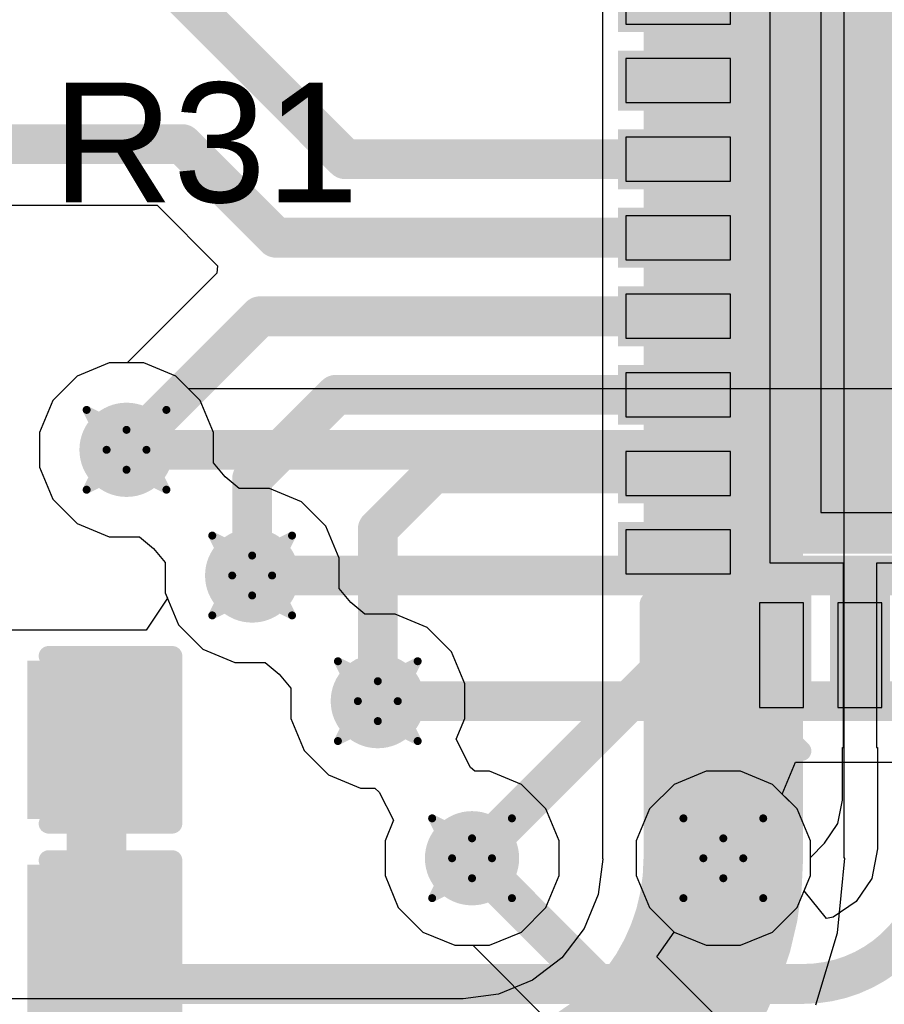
# Model space of a CAD drawing. Header units: inches. Extents: x -0.03 to 9.71, y 0 to 4.44.
# Tile 53 of 118: x 0.69 to 0.9, y 1.67 to 1.91. Entities that reach past the tile are written whole.
import ezdxf

# ---------------------------------------------------------------- set-up
doc = ezdxf.new("R2010")
doc.units = ezdxf.units.IN
doc.header["$MEASUREMENT"] = 0
for name, color, linetype in [('Bottom Layer', 5, 'Continuous'), ('Drill Drawing', 1, 'Continuous'), ('Layer 1', 16, 'Continuous'), ('Layer 2', 76, 'Continuous'), ('Top Layer', 1, 'Continuous'), ('Top Overlay', 2, 'Continuous'), ('Top Paste', 8, 'Continuous'), ('Top Solder', 216, 'Continuous'), ('Via Holes', 16, 'Continuous')]:
    doc.layers.add(name, color=color, linetype=linetype)
doc.styles.add('Arial', font='txt', dxfattribs={"height": 0.2})

# ---------------------------------------------------------------- blocks, each defined once
blk = doc.blocks.new('40_LFCSP_WQ__6_6__6')
at = {"layer": 'Top Layer'}
for points in [[(-0.08307, 0.12756), (-0.08307, 0.10138), (-0.09409, 0.10138), (-0.09409, 0.12756)], [(-0.06339, 0.12756), (-0.06339, 0.10138), (-0.07441, 0.10138), (-0.07441, 0.12756)], [(-0.0437, 0.12756), (-0.0437, 0.10138), (-0.05472, 0.10138), (-0.05472, 0.12756)], [(-0.02402, 0.12756), (-0.02402, 0.10138), (-0.03504, 0.10138), (-0.03504, 0.12756)], [(-0.00433, 0.12756), (-0.00433, 0.10138), (-0.01535, 0.10138), (-0.01535, 0.12756)], [(0.01535, 0.12756), (0.01535, 0.10138), (0.00433, 0.10138), (0.00433, 0.12756)], [(0.03504, 0.12756), (0.03504, 0.10138), (0.02402, 0.10138), (0.02402, 0.12756)], [(0.05472, 0.12756), (0.05472, 0.10138), (0.0437, 0.10138), (0.0437, 0.12756)], [(-0.10138, 0.09409), (-0.10138, 0.08307), (-0.12756, 0.08307), (-0.12756, 0.09409)], [(0.08701, 0.08701), (0.08701, -0.08701), (-0.08701, -0.08701), (-0.08701, 0.08701)], [(-0.10138, 0.07441), (-0.10138, 0.06339), (-0.12756, 0.06339), (-0.12756, 0.07441)]]:
    blk.add_hatch(color=1, dxfattribs=at).paths.add_polyline_path(points)
at = {"layer": 'Top Solder'}
for points in [[(-0.08107, 0.12956), (-0.08107, 0.09938), (-0.09609, 0.09938), (-0.09609, 0.12956)], [(-0.06139, 0.12956), (-0.06139, 0.09938), (-0.07641, 0.09938), (-0.07641, 0.12956)], [(-0.0417, 0.12956), (-0.0417, 0.09938), (-0.05672, 0.09938), (-0.05672, 0.12956)], [(-0.02202, 0.12956), (-0.02202, 0.09938), (-0.03704, 0.09938), (-0.03704, 0.12956)], [(-0.00233, 0.12956), (-0.00233, 0.09938), (-0.01735, 0.09938), (-0.01735, 0.12956)], [(0.01735, 0.12956), (0.01735, 0.09938), (0.00233, 0.09938), (0.00233, 0.12956)], [(0.03704, 0.12956), (0.03704, 0.09938), (0.02202, 0.09938), (0.02202, 0.12956)], [(0.05672, 0.12956), (0.05672, 0.09938), (0.0417, 0.09938), (0.0417, 0.12956)], [(-0.09938, 0.09609), (-0.09938, 0.08107), (-0.12956, 0.08107), (-0.12956, 0.09609)], [(0.08901, 0.08901), (0.08901, -0.08901), (-0.08901, -0.08901), (-0.08901, 0.08901)], [(-0.09938, 0.07641), (-0.09938, 0.06139), (-0.12956, 0.06139), (-0.12956, 0.07641)]]:
    blk.add_hatch(color=216, dxfattribs=at).paths.add_polyline_path(points)
at = {"layer": 'Top Overlay'}
for points, const_width in [([(-0.12111, 0.12111), (-0.10159, 0.12111)], 0.006), ([(-0.12111, 0.12111), (-0.12111, 0.10159)], 0.006), ([(-0.13847, 0.09358), (-0.13847, 0.08358)], 0.005), ([(-0.13847, 0.09358), (-0.13347, 0.08858)], 0.005), ([(-0.13347, 0.08858), (-0.13847, 0.08358)], 0.005)]:
    blk.add_lwpolyline(points, dxfattribs=dict(at, const_width=const_width))
for points, const_width in [([(-0.12261, 0.12111, 1), (-0.11961, 0.12111, 1)], 0.003), ([(-0.12261, 0.12111, 1), (-0.11961, 0.12111, 1)], 0.003), ([(-0.10309, 0.12111, 1), (-0.10009, 0.12111, 1)], 0.003), ([(-0.12261, 0.10159, 1), (-0.11961, 0.10159, 1)], 0.003), ([(-0.13972, 0.09358, 1), (-0.13722, 0.09358, 1)], 0.0025), ([(-0.13972, 0.09358, 1), (-0.13722, 0.09358, 1)], 0.0025), ([(-0.13472, 0.08858, 1), (-0.13222, 0.08858, 1)], 0.0025), ([(-0.13472, 0.08858, 1), (-0.13222, 0.08858, 1)], 0.0025), ([(-0.13972, 0.08358, 1), (-0.13722, 0.08358, 1)], 0.0025), ([(-0.13972, 0.08358, 1), (-0.13722, 0.08358, 1)], 0.0025)]:
    blk.add_lwpolyline(points, format="xyb", close=True, dxfattribs=dict(at, const_width=const_width))
at = {"layer": 'Top Paste'}
for p, q in [((-0.08307, 0.12756), (-0.09409, 0.12756)), ((-0.09409, 0.12756), (-0.09409, 0.10138)), ((-0.08307, 0.10138), (-0.08307, 0.12756)), ((-0.06339, 0.12756), (-0.07441, 0.12756)), ((-0.07441, 0.12756), (-0.07441, 0.10138)), ((-0.06339, 0.10138), (-0.06339, 0.12756)), ((-0.0437, 0.12756), (-0.05472, 0.12756)), ((-0.05472, 0.12756), (-0.05472, 0.10138)), ((-0.0437, 0.10138), (-0.0437, 0.12756)), ((-0.02402, 0.12756), (-0.03504, 0.12756)), ((-0.03504, 0.12756), (-0.03504, 0.10138)), ((-0.02402, 0.10138), (-0.02402, 0.12756)), ((-0.00433, 0.12756), (-0.01535, 0.12756)), ((-0.01535, 0.12756), (-0.01535, 0.10138)), ((-0.00433, 0.10138), (-0.00433, 0.12756)), ((0.01535, 0.12756), (0.00433, 0.12756)), ((0.00433, 0.12756), (0.00433, 0.10138)), ((0.01535, 0.12756), (0.01535, 0.12756)), ((0.01535, 0.10138), (0.01535, 0.12756)), ((0.03504, 0.12756), (0.02402, 0.12756)), ((0.02402, 0.12756), (0.02402, 0.10138)), ((0.03504, 0.12756), (0.03504, 0.12756)), ((0.03504, 0.10138), (0.03504, 0.12756)), ((0.05472, 0.12756), (0.0437, 0.12756)), ((0.0437, 0.12756), (0.0437, 0.10138)), ((-0.09409, 0.10138), (-0.09409, 0.10138)), ((-0.09409, 0.10138), (-0.08307, 0.10138)), ((-0.07441, 0.10138), (-0.07441, 0.10138)), ((-0.07441, 0.10138), (-0.06339, 0.10138)), ((-0.05472, 0.10138), (-0.05472, 0.10138)), ((-0.05472, 0.10138), (-0.0437, 0.10138)), ((-0.03504, 0.10138), (-0.03504, 0.10138)), ((-0.03504, 0.10138), (-0.02402, 0.10138)), ((-0.01535, 0.10138), (-0.01535, 0.10138)), ((-0.01535, 0.10138), (-0.00433, 0.10138)), ((0.00433, 0.10138), (0.01535, 0.10138)), ((0.02402, 0.10138), (0.03504, 0.10138)), ((0.0437, 0.10138), (0.05472, 0.10138)), ((-0.10138, 0.09409), (-0.12756, 0.09409)), ((-0.12756, 0.09409), (-0.12756, 0.08307)), ((-0.10138, 0.08307), (-0.10138, 0.09409)), ((-0.12756, 0.08307), (-0.12756, 0.08307)), ((-0.12756, 0.08307), (-0.10138, 0.08307)), ((0.07874, 0.07874), (-0.07874, 0.07874)), ((-0.07874, 0.07874), (-0.07874, -0.07874)), ((-0.10138, 0.07441), (-0.12756, 0.07441)), ((-0.12756, 0.07441), (-0.12756, 0.06339)), ((-0.10138, 0.06339), (-0.10138, 0.07441)), ((-0.12756, 0.06339), (-0.12756, 0.06339)), ((-0.12756, 0.06339), (-0.10138, 0.06339))]:
    blk.add_line(p, q, dxfattribs=at)
blk = doc.blocks.new('C___0603_177')
at = {"layer": 'Top Layer'}
for points in [[(-0.015, 0.0175), (-0.015, -0.0175), (-0.045, -0.0175), (-0.045, 0.0175)], [(0.045, 0.0175), (0.045, -0.0175), (0.015, -0.0175), (0.015, 0.0175)]]:
    blk.add_hatch(color=1, dxfattribs=at).paths.add_polyline_path(points)
at = {"layer": 'Top Paste'}
for points in [[(-0.015, 0.0175), (-0.015, -0.0175), (-0.045, -0.0175), (-0.045, 0.0175)], [(0.045, 0.0175), (0.045, -0.0175), (0.015, -0.0175), (0.015, 0.0175)]]:
    blk.add_hatch(color=8, dxfattribs=at).paths.add_polyline_path(points)
at = {"layer": 'Top Solder'}
for points in [[(-0.01264, 0.01986), (-0.01264, -0.01986), (-0.04736, -0.01986), (-0.04736, 0.01986)], [(0.04736, 0.01986), (0.04736, -0.01986), (0.01264, -0.01986), (0.01264, 0.01986)]]:
    blk.add_hatch(color=216, dxfattribs=at).paths.add_polyline_path(points)
at = {"layer": 'Top Overlay', "const_width": 0.005}
for points in [[(-0.049, 0.021), (-0.018, 0.021)], [(-0.049, -0.021), (-0.049, 0.021)], [(0.018, 0.021), (0.049, 0.021)], [(0.049, -0.021), (0.049, 0.021)], [(-0.049, -0.021), (-0.018, -0.021)], [(0.018, -0.021), (0.049, -0.021)]]:
    blk.add_lwpolyline(points, dxfattribs=at)
at = {"layer": 'Top Overlay', "const_width": 0.0025}
for points in [[(-0.05025, 0.021, 1), (-0.04775, 0.021, 1)], [(-0.05025, 0.021, 1), (-0.04775, 0.021, 1)], [(-0.01925, 0.021, 1), (-0.01675, 0.021, 1)], [(0.01675, 0.021, 1), (0.01925, 0.021, 1)], [(0.04775, 0.021, 1), (0.05025, 0.021, 1)], [(0.04775, 0.021, 1), (0.05025, 0.021, 1)], [(-0.05025, -0.021, 1), (-0.04775, -0.021, 1)], [(-0.05025, -0.021, 1), (-0.04775, -0.021, 1)], [(-0.01925, -0.021, 1), (-0.01675, -0.021, 1)], [(0.01675, -0.021, 1), (0.01925, -0.021, 1)], [(0.04775, -0.021, 1), (0.05025, -0.021, 1)], [(0.04775, -0.021, 1), (0.05025, -0.021, 1)]]:
    blk.add_lwpolyline(points, format="xyb", close=True, dxfattribs=at)
blk = doc.blocks.new('C___0603_178')
at = {"layer": 'Top Layer'}
for points in [[(-0.015, 0.0175), (-0.015, -0.0175), (-0.045, -0.0175), (-0.045, 0.0175)], [(0.045, 0.0175), (0.045, -0.0175), (0.015, -0.0175), (0.015, 0.0175)]]:
    blk.add_hatch(color=1, dxfattribs=at).paths.add_polyline_path(points)
at = {"layer": 'Top Paste'}
for points in [[(-0.015, 0.0175), (-0.015, -0.0175), (-0.045, -0.0175), (-0.045, 0.0175)], [(0.045, 0.0175), (0.045, -0.0175), (0.015, -0.0175), (0.015, 0.0175)]]:
    blk.add_hatch(color=8, dxfattribs=at).paths.add_polyline_path(points)
at = {"layer": 'Top Solder'}
for points in [[(-0.01264, 0.01986), (-0.01264, -0.01986), (-0.04736, -0.01986), (-0.04736, 0.01986)], [(0.04736, 0.01986), (0.04736, -0.01986), (0.01264, -0.01986), (0.01264, 0.01986)]]:
    blk.add_hatch(color=216, dxfattribs=at).paths.add_polyline_path(points)
at = {"layer": 'Top Overlay', "const_width": 0.005}
for points in [[(-0.049, 0.021), (-0.018, 0.021)], [(-0.049, -0.021), (-0.049, 0.021)], [(0.018, 0.021), (0.049, 0.021)], [(0.049, -0.021), (0.049, 0.021)], [(-0.049, -0.021), (-0.018, -0.021)], [(0.018, -0.021), (0.049, -0.021)]]:
    blk.add_lwpolyline(points, dxfattribs=at)
at = {"layer": 'Top Overlay', "const_width": 0.0025}
for points in [[(-0.05025, 0.021, 1), (-0.04775, 0.021, 1)], [(-0.05025, 0.021, 1), (-0.04775, 0.021, 1)], [(-0.01925, 0.021, 1), (-0.01675, 0.021, 1)], [(0.01675, 0.021, 1), (0.01925, 0.021, 1)], [(0.04775, 0.021, 1), (0.05025, 0.021, 1)], [(0.04775, 0.021, 1), (0.05025, 0.021, 1)], [(-0.05025, -0.021, 1), (-0.04775, -0.021, 1)], [(-0.05025, -0.021, 1), (-0.04775, -0.021, 1)], [(-0.01925, -0.021, 1), (-0.01675, -0.021, 1)], [(0.01675, -0.021, 1), (0.01925, -0.021, 1)], [(0.04775, -0.021, 1), (0.05025, -0.021, 1)], [(0.04775, -0.021, 1), (0.05025, -0.021, 1)]]:
    blk.add_lwpolyline(points, format="xyb", close=True, dxfattribs=at)

msp = doc.modelspace()

# ---------------------------------------------------------------- hatches: boundary and pattern name
at = {"layer": 'Bottom Layer'}
h = msp.add_hatch(color=5, dxfattribs=at)
edge = h.paths.add_edge_path()
edge.add_arc((0.7126, 1.80709), 0.01181, 0, 360)
h = msp.add_hatch(color=5, dxfattribs=at)
edge = h.paths.add_edge_path()
edge.add_arc((0.74409, 1.77559), 0.01181, 0, 360)
h = msp.add_hatch(color=5, dxfattribs=at)
edge = h.paths.add_edge_path()
edge.add_arc((0.77559, 1.7441), 0.01181, 0, 360)
h = msp.add_hatch(color=5, dxfattribs=at)
edge = h.paths.add_edge_path()
edge.add_arc((0.79921, 1.70473), 0.01181, 0, 360)
h = msp.add_hatch(color=5, dxfattribs=at)
edge = h.paths.add_edge_path()
edge.add_arc((0.8622, 1.70473), 0.01181, 0, 360)
at = {"layer": 'Layer 1'}
h = msp.add_hatch(color=16, dxfattribs=at)
edge = h.paths.add_edge_path()
edge.add_arc((0.7126, 1.80709), 0.01181, 0, 360)
h = msp.add_hatch(color=16, dxfattribs=at)
edge = h.paths.add_edge_path()
edge.add_arc((0.74409, 1.77559), 0.01181, 0, 360)
h = msp.add_hatch(color=16, dxfattribs=at)
edge = h.paths.add_edge_path()
edge.add_arc((0.77559, 1.7441), 0.01181, 0, 360)
h = msp.add_hatch(color=16, dxfattribs=at)
edge = h.paths.add_edge_path()
edge.add_arc((0.79921, 1.70473), 0.01181, 0, 360)
h = msp.add_hatch(color=16, dxfattribs=at)
edge = h.paths.add_edge_path()
edge.add_arc((0.8622, 1.70473), 0.01181, 0, 360)
at = {"layer": 'Layer 2'}
h = msp.add_hatch(color=76, dxfattribs=at)
edge = h.paths.add_edge_path()
edge.add_arc((0.7126, 1.80709), 0.01181, 0, 360)
h = msp.add_hatch(color=76, dxfattribs=at)
edge = h.paths.add_edge_path()
edge.add_arc((0.74409, 1.77559), 0.01181, 0, 360)
h = msp.add_hatch(color=76, dxfattribs=at)
edge = h.paths.add_edge_path()
edge.add_arc((0.77559, 1.7441), 0.01181, 0, 360)
h = msp.add_hatch(color=76, dxfattribs=at)
edge = h.paths.add_edge_path()
edge.add_arc((0.79921, 1.70473), 0.01181, 0, 360)
h = msp.add_hatch(color=76, dxfattribs=at)
edge = h.paths.add_edge_path()
edge.add_arc((0.8622, 1.70473), 0.01181, 0, 360)
at = {"layer": 'Top Layer'}
h = msp.add_hatch(color=1, dxfattribs=at)
edge = h.paths.add_edge_path()
edge.add_arc((0.7126, 1.80709), 0.01181, 0, 360)
h = msp.add_hatch(color=1, dxfattribs=at)
edge = h.paths.add_edge_path()
edge.add_arc((0.74409, 1.77559), 0.01181, 0, 360)
h = msp.add_hatch(color=1, dxfattribs=at)
edge = h.paths.add_edge_path()
edge.add_arc((0.77559, 1.7441), 0.01181, 0, 360)
h = msp.add_hatch(color=1, dxfattribs=at)
edge = h.paths.add_edge_path()
edge.add_arc((0.79921, 1.70473), 0.01181, 0, 360)
h = msp.add_hatch(color=1, dxfattribs=at)
edge = h.paths.add_edge_path()
edge.add_arc((0.8622, 1.70473), 0.01181, 0, 360)
at = {"layer": 'Via Holes'}
h = msp.add_hatch(color=7, dxfattribs=at)
edge = h.paths.add_edge_path()
edge.add_arc((0.7126, 1.80709), 0.00591, 0, 360)
h = msp.add_hatch(color=7, dxfattribs=at)
edge = h.paths.add_edge_path()
edge.add_arc((0.74409, 1.77559), 0.00591, 0, 360)
h = msp.add_hatch(color=7, dxfattribs=at)
edge = h.paths.add_edge_path()
edge.add_arc((0.77559, 1.7441), 0.00591, 0, 360)
h = msp.add_hatch(color=7, dxfattribs=at)
edge = h.paths.add_edge_path()
edge.add_arc((0.79921, 1.70473), 0.00591, 0, 360)
h = msp.add_hatch(color=7, dxfattribs=at)
edge = h.paths.add_edge_path()
edge.add_arc((0.8622, 1.70473), 0.00591, 0, 360)

# ---------------------------------------------------------------- linework, layer by layer
at = {"layer": 'Bottom Layer'}
for p, q in [((0.70826, 1.8289), (0.70024, 1.82558)), ((0.71694, 1.8289), (0.70826, 1.8289)), ((0.72495, 1.82558), (0.71694, 1.8289)), ((0.70024, 1.82558), (0.69411, 1.81944)), ((0.72815, 1.82238), (0.72495, 1.82558)), ((1.89705, 1.82238), (0.72815, 1.82238)), ((0.69411, 1.81944), (0.69079, 1.81143)), ((0.69079, 1.81143), (0.69079, 1.80275)), ((0.69079, 1.80275), (0.69411, 1.79473)), ((0.69411, 1.79473), (0.70024, 1.7886)), ((0.70024, 1.7886), (0.70826, 1.78528)), ((0.70826, 1.78528), (0.71584, 1.78528)), ((0.71584, 1.78528), (0.71936, 1.78235)), ((0.71936, 1.78235), (0.72228, 1.77883)), ((0.72228, 1.77883), (0.72228, 1.77125)), ((0.72228, 1.77125), (0.7256, 1.76324)), ((0.7256, 1.76324), (0.73174, 1.7571)), ((0.73174, 1.7571), (0.73976, 1.75378)), ((0.73976, 1.75378), (0.74734, 1.75378)), ((0.74734, 1.75378), (0.75086, 1.75086)), ((0.75086, 1.75086), (0.75378, 1.74734)), ((0.75378, 1.74734), (0.75378, 1.73976)), ((0.75378, 1.73976), (0.7571, 1.73174)), ((0.7571, 1.73174), (0.76324, 1.7256)), ((0.87697, 1.7208), (0.88029, 1.7288)), ((0.88029, 1.7288), (1.96004, 1.7288)), ((0.76324, 1.7256), (0.77125, 1.72228)), ((0.77125, 1.72228), (0.77488, 1.72228)), ((0.77488, 1.72228), (0.77597, 1.72131)), ((0.77597, 1.72131), (0.77956, 1.71428)), ((0.8807, 1.71708), (0.87697, 1.7208)), ((0.88402, 1.70906), (0.8807, 1.71708)), ((0.77956, 1.71428), (0.7774, 1.70906)), ((0.7774, 1.70906), (0.7774, 1.70039)), ((0.88402, 1.70039), (0.88402, 1.70906)), ((0.7774, 1.70039), (0.78072, 1.69237)), ((0.8807, 1.69237), (0.88402, 1.70039)), ((0.78072, 1.69237), (0.78686, 1.68623)), ((0.87456, 1.68623), (0.8807, 1.69237)), ((0.78686, 1.68623), (0.79487, 1.68291)), ((0.84555, 1.68001), (0.84985, 1.68623)), ((0.84985, 1.68623), (0.85787, 1.68291)), ((0.86654, 1.68291), (0.87456, 1.68623)), ((0.79487, 1.68291), (0.79939, 1.68291)), ((0.79939, 1.68291), (0.86926, 1.61304)), ((0.85787, 1.68291), (0.86654, 1.68291)), ((0.88641, 1.63915), (0.84555, 1.68001))]:
    msp.add_line(p, q, dxfattribs=at)
at = {"layer": 'Bottom Layer', "const_width": 0.01}
for points in [[(0.7126, 1.80709), (1.9126, 1.80709)], [(0.74409, 1.77559), (1.94409, 1.77559)], [(0.77559, 1.7441), (1.97559, 1.7441)], [(0.79921, 1.70473), (0.88008, 1.62386)]]:
    msp.add_lwpolyline(points, dxfattribs=at)
at = {"layer": 'Bottom Layer', "const_width": 0.005}
for points in [[(0.7101, 1.80709, 1), (0.7151, 1.80709, 1)], [(0.74159, 1.77559, 1), (0.74659, 1.77559, 1)], [(0.77309, 1.7441, 1), (0.77809, 1.7441, 1)], [(0.79671, 1.70473, 1), (0.80171, 1.70473, 1)]]:
    msp.add_lwpolyline(points, format="xyb", close=True, dxfattribs=at)
at = {"layer": 'Drill Drawing', "const_width": 0.002}
for points in [[(0.7026, 1.81709), (0.7126, 1.81209)], [(0.7026, 1.81709), (0.7076, 1.80709)], [(0.7126, 1.81209), (0.7226, 1.81709)], [(0.7176, 1.80709), (0.7226, 1.81709)], [(0.7026, 1.79709), (0.7076, 1.80709)], [(0.7176, 1.80709), (0.7226, 1.79709)], [(0.7026, 1.79709), (0.7126, 1.80209)], [(0.7126, 1.80209), (0.7226, 1.79709)], [(0.73409, 1.78559), (0.74409, 1.78059)], [(0.73409, 1.78559), (0.73909, 1.77559)], [(0.74409, 1.78059), (0.75409, 1.78559)], [(0.74909, 1.77559), (0.75409, 1.78559)], [(0.73409, 1.76559), (0.73909, 1.77559)], [(0.74909, 1.77559), (0.75409, 1.76559)], [(0.73409, 1.76559), (0.74409, 1.77059)], [(0.74409, 1.77059), (0.75409, 1.76559)], [(0.76559, 1.7541), (0.77559, 1.7491)], [(0.76559, 1.7541), (0.77059, 1.7441)], [(0.77559, 1.7491), (0.78559, 1.7541)], [(0.78059, 1.7441), (0.78559, 1.7541)], [(0.76559, 1.7341), (0.77059, 1.7441)], [(0.78059, 1.7441), (0.78559, 1.7341)], [(0.76559, 1.7341), (0.77559, 1.7391)], [(0.77559, 1.7391), (0.78559, 1.7341)], [(0.78921, 1.71473), (0.79921, 1.70972)], [(0.78921, 1.71473), (0.79421, 1.70473)], [(0.79921, 1.70972), (0.80921, 1.71473)], [(0.80421, 1.70473), (0.80921, 1.71473)], [(0.8522, 1.71473), (0.8622, 1.70972)], [(0.8522, 1.71473), (0.8572, 1.70473)], [(0.8622, 1.70972), (0.8722, 1.71473)], [(0.8672, 1.70473), (0.8722, 1.71473)], [(0.78921, 1.69473), (0.79421, 1.70473)], [(0.80421, 1.70473), (0.80921, 1.69473)], [(0.8522, 1.69473), (0.8572, 1.70473)], [(0.8672, 1.70473), (0.8722, 1.69473)], [(0.78921, 1.69473), (0.79921, 1.69972)], [(0.79921, 1.69972), (0.80921, 1.69473)], [(0.8522, 1.69473), (0.8622, 1.69972)], [(0.8622, 1.69972), (0.8722, 1.69473)]]:
    msp.add_lwpolyline(points, dxfattribs=at)
at = {"layer": 'Drill Drawing', "const_width": 0.001}
for points in [[(0.7021, 1.81709, 1), (0.7031, 1.81709, 1)], [(0.7021, 1.81709, 1), (0.7031, 1.81709, 1)], [(0.7221, 1.81709, 1), (0.7231, 1.81709, 1)], [(0.7221, 1.81709, 1), (0.7231, 1.81709, 1)], [(0.7121, 1.81209, 1), (0.7131, 1.81209, 1)], [(0.7121, 1.81209, 1), (0.7131, 1.81209, 1)], [(0.7071, 1.80709, 1), (0.7081, 1.80709, 1)], [(0.7071, 1.80709, 1), (0.7081, 1.80709, 1)], [(0.7171, 1.80709, 1), (0.7181, 1.80709, 1)], [(0.7171, 1.80709, 1), (0.7181, 1.80709, 1)], [(0.7121, 1.80209, 1), (0.7131, 1.80209, 1)], [(0.7121, 1.80209, 1), (0.7131, 1.80209, 1)], [(0.7021, 1.79709, 1), (0.7031, 1.79709, 1)], [(0.7021, 1.79709, 1), (0.7031, 1.79709, 1)], [(0.7221, 1.79709, 1), (0.7231, 1.79709, 1)], [(0.7221, 1.79709, 1), (0.7231, 1.79709, 1)], [(0.73359, 1.78559, 1), (0.73459, 1.78559, 1)], [(0.73359, 1.78559, 1), (0.73459, 1.78559, 1)], [(0.75359, 1.78559, 1), (0.75459, 1.78559, 1)], [(0.75359, 1.78559, 1), (0.75459, 1.78559, 1)], [(0.74359, 1.78059, 1), (0.74459, 1.78059, 1)], [(0.74359, 1.78059, 1), (0.74459, 1.78059, 1)], [(0.73859, 1.77559, 1), (0.73959, 1.77559, 1)], [(0.73859, 1.77559, 1), (0.73959, 1.77559, 1)], [(0.74859, 1.77559, 1), (0.74959, 1.77559, 1)], [(0.74859, 1.77559, 1), (0.74959, 1.77559, 1)], [(0.74359, 1.77059, 1), (0.74459, 1.77059, 1)], [(0.74359, 1.77059, 1), (0.74459, 1.77059, 1)], [(0.73359, 1.76559, 1), (0.73459, 1.76559, 1)], [(0.73359, 1.76559, 1), (0.73459, 1.76559, 1)], [(0.75359, 1.76559, 1), (0.75459, 1.76559, 1)], [(0.75359, 1.76559, 1), (0.75459, 1.76559, 1)], [(0.76509, 1.7541, 1), (0.76609, 1.7541, 1)], [(0.76509, 1.7541, 1), (0.76609, 1.7541, 1)], [(0.78509, 1.7541, 1), (0.78609, 1.7541, 1)], [(0.78509, 1.7541, 1), (0.78609, 1.7541, 1)], [(0.77509, 1.7491, 1), (0.77609, 1.7491, 1)], [(0.77509, 1.7491, 1), (0.77609, 1.7491, 1)], [(0.77009, 1.7441, 1), (0.77109, 1.7441, 1)], [(0.77009, 1.7441, 1), (0.77109, 1.7441, 1)], [(0.78009, 1.7441, 1), (0.78109, 1.7441, 1)], [(0.78009, 1.7441, 1), (0.78109, 1.7441, 1)], [(0.77509, 1.7391, 1), (0.77609, 1.7391, 1)], [(0.77509, 1.7391, 1), (0.77609, 1.7391, 1)], [(0.76509, 1.7341, 1), (0.76609, 1.7341, 1)], [(0.76509, 1.7341, 1), (0.76609, 1.7341, 1)], [(0.78509, 1.7341, 1), (0.78609, 1.7341, 1)], [(0.78509, 1.7341, 1), (0.78609, 1.7341, 1)], [(0.78871, 1.71473, 1), (0.78971, 1.71473, 1)], [(0.78871, 1.71473, 1), (0.78971, 1.71473, 1)], [(0.80871, 1.71473, 1), (0.80971, 1.71473, 1)], [(0.80871, 1.71473, 1), (0.80971, 1.71473, 1)], [(0.8517, 1.71473, 1), (0.8527, 1.71473, 1)], [(0.8517, 1.71473, 1), (0.8527, 1.71473, 1)], [(0.8717, 1.71473, 1), (0.8727, 1.71473, 1)], [(0.8717, 1.71473, 1), (0.8727, 1.71473, 1)], [(0.79871, 1.70972, 1), (0.79971, 1.70972, 1)], [(0.79871, 1.70972, 1), (0.79971, 1.70972, 1)], [(0.8617, 1.70972, 1), (0.8627, 1.70972, 1)], [(0.8617, 1.70972, 1), (0.8627, 1.70972, 1)], [(0.79371, 1.70473, 1), (0.79471, 1.70473, 1)], [(0.79371, 1.70473, 1), (0.79471, 1.70473, 1)], [(0.80371, 1.70473, 1), (0.80471, 1.70473, 1)], [(0.80371, 1.70473, 1), (0.80471, 1.70473, 1)], [(0.8567, 1.70473, 1), (0.8577, 1.70473, 1)], [(0.8567, 1.70473, 1), (0.8577, 1.70473, 1)], [(0.8667, 1.70473, 1), (0.8677, 1.70473, 1)], [(0.8667, 1.70473, 1), (0.8677, 1.70473, 1)], [(0.79871, 1.69972, 1), (0.79971, 1.69972, 1)], [(0.79871, 1.69972, 1), (0.79971, 1.69972, 1)], [(0.8617, 1.69972, 1), (0.8627, 1.69972, 1)], [(0.8617, 1.69972, 1), (0.8627, 1.69972, 1)], [(0.78871, 1.69473, 1), (0.78971, 1.69473, 1)], [(0.78871, 1.69473, 1), (0.78971, 1.69473, 1)], [(0.80871, 1.69473, 1), (0.80971, 1.69473, 1)], [(0.80871, 1.69473, 1), (0.80971, 1.69473, 1)], [(0.8517, 1.69473, 1), (0.8527, 1.69473, 1)], [(0.8517, 1.69473, 1), (0.8527, 1.69473, 1)], [(0.8717, 1.69473, 1), (0.8727, 1.69473, 1)], [(0.8717, 1.69473, 1), (0.8727, 1.69473, 1)]]:
    msp.add_lwpolyline(points, format="xyb", close=True, dxfattribs=at)
at = {"layer": 'Layer 1'}
for p, q in [((0.70826, 1.8289), (0.70024, 1.82558)), ((0.71694, 1.8289), (0.70826, 1.8289)), ((0.72495, 1.82558), (0.71694, 1.8289)), ((0.70024, 1.82558), (0.69411, 1.81944)), ((0.73109, 1.81944), (0.72495, 1.82558)), ((0.69411, 1.81944), (0.69079, 1.81143)), ((0.73441, 1.81143), (0.73109, 1.81944)), ((0.69079, 1.81143), (0.69079, 1.80275)), ((0.73441, 1.80385), (0.73441, 1.81143)), ((0.69079, 1.80275), (0.69411, 1.79473)), ((0.73733, 1.80032), (0.73441, 1.80385)), ((0.74085, 1.7974), (0.73733, 1.80032)), ((0.74843, 1.7974), (0.74085, 1.7974)), ((0.75645, 1.79408), (0.74843, 1.7974)), ((0.69411, 1.79473), (0.70024, 1.7886)), ((0.76259, 1.78795), (0.75645, 1.79408)), ((0.70024, 1.7886), (0.70826, 1.78528)), ((0.76591, 1.77993), (0.76259, 1.78795)), ((0.70826, 1.78528), (0.71584, 1.78528)), ((0.71584, 1.78528), (0.71936, 1.78235)), ((0.71936, 1.78235), (0.72228, 1.77883)), ((0.76591, 1.77235), (0.76591, 1.77993)), ((0.72228, 1.77883), (0.72228, 1.77125)), ((0.76883, 1.76883), (0.76591, 1.77235)), ((0.72228, 1.77125), (0.7256, 1.76324)), ((0.77235, 1.76591), (0.76883, 1.76883)), ((0.77993, 1.76591), (0.77235, 1.76591)), ((0.78795, 1.76259), (0.77993, 1.76591)), ((0.7256, 1.76324), (0.73174, 1.7571)), ((0.79408, 1.75645), (0.78795, 1.76259)), ((0.73174, 1.7571), (0.73976, 1.75378)), ((0.7974, 1.74843), (0.79408, 1.75645)), ((0.73976, 1.75378), (0.74734, 1.75378)), ((0.74734, 1.75378), (0.75086, 1.75086)), ((0.75086, 1.75086), (0.75378, 1.74734)), ((0.75378, 1.74734), (0.75378, 1.73976)), ((0.7974, 1.73976), (0.7974, 1.74843)), ((0.75378, 1.73976), (0.7571, 1.73174)), ((0.79524, 1.73454), (0.7974, 1.73976)), ((0.79883, 1.72751), (0.79524, 1.73454)), ((0.7571, 1.73174), (0.76324, 1.7256)), ((0.79993, 1.72654), (0.79883, 1.72751)), ((0.76324, 1.7256), (0.77125, 1.72228)), ((0.80355, 1.72654), (0.79993, 1.72654)), ((0.81157, 1.72322), (0.80355, 1.72654)), ((0.85787, 1.72654), (0.84985, 1.72322)), ((0.86654, 1.72654), (0.85787, 1.72654)), ((0.87456, 1.72322), (0.86654, 1.72654)), ((0.8177, 1.71708), (0.81157, 1.72322)), ((0.84985, 1.72322), (0.84371, 1.71708)), ((0.8807, 1.71708), (0.87456, 1.72322)), ((0.77125, 1.72228), (0.77488, 1.72228)), ((0.77488, 1.72228), (0.77597, 1.72131)), ((0.77597, 1.72131), (0.77956, 1.71428)), ((0.82102, 1.70906), (0.8177, 1.71708)), ((0.84371, 1.71708), (0.84039, 1.70906)), ((0.88402, 1.70906), (0.8807, 1.71708)), ((0.77956, 1.71428), (0.7774, 1.70906)), ((0.7774, 1.70906), (0.7774, 1.70039)), ((0.82102, 1.70039), (0.82102, 1.70906)), ((0.84039, 1.70906), (0.84039, 1.70039)), ((0.88402, 1.70039), (0.88402, 1.70906)), ((0.7774, 1.70039), (0.78072, 1.69237)), ((0.8177, 1.69237), (0.82102, 1.70039)), ((0.84039, 1.70039), (0.84371, 1.69237)), ((0.8807, 1.69237), (0.88402, 1.70039)), ((0.78072, 1.69237), (0.78686, 1.68623)), ((0.81157, 1.68623), (0.8177, 1.69237)), ((0.84371, 1.69237), (0.84985, 1.68623)), ((0.87456, 1.68623), (0.8807, 1.69237)), ((0.78686, 1.68623), (0.79487, 1.68291)), ((0.80355, 1.68291), (0.81157, 1.68623)), ((0.84985, 1.68623), (0.85787, 1.68291)), ((0.86654, 1.68291), (0.87456, 1.68623)), ((0.79487, 1.68291), (0.80355, 1.68291)), ((0.85787, 1.68291), (0.86654, 1.68291))]:
    msp.add_line(p, q, dxfattribs=at)
at = {"layer": 'Layer 2'}
for p, q in [((0.83195, 2.23585), (0.83195, 1.70473)), ((0.89246, 1.70473), (0.89246, 2.23585)), ((0.70826, 1.8289), (0.70024, 1.82558)), ((0.71694, 1.8289), (0.70826, 1.8289)), ((0.72495, 1.82558), (0.71694, 1.8289)), ((0.70024, 1.82558), (0.69411, 1.81944)), ((0.73109, 1.81944), (0.72495, 1.82558)), ((0.69411, 1.81944), (0.69079, 1.81143)), ((0.73441, 1.81143), (0.73109, 1.81944)), ((0.69079, 1.81143), (0.69079, 1.80275)), ((0.73441, 1.80385), (0.73441, 1.81143)), ((0.69079, 1.80275), (0.69411, 1.79473)), ((0.73733, 1.80032), (0.73441, 1.80385)), ((0.74085, 1.7974), (0.73733, 1.80032)), ((0.74843, 1.7974), (0.74085, 1.7974)), ((0.75645, 1.79408), (0.74843, 1.7974)), ((0.69411, 1.79473), (0.70024, 1.7886)), ((0.76259, 1.78795), (0.75645, 1.79408)), ((0.70024, 1.7886), (0.70826, 1.78528)), ((0.76591, 1.77993), (0.76259, 1.78795)), ((0.70826, 1.78528), (0.71584, 1.78528)), ((0.71584, 1.78528), (0.71936, 1.78235)), ((0.71936, 1.78235), (0.72228, 1.77883)), ((0.76591, 1.77235), (0.76591, 1.77993)), ((0.72228, 1.77883), (0.72228, 1.77125)), ((0.76883, 1.76883), (0.76591, 1.77235)), ((0.72228, 1.77125), (0.7256, 1.76324)), ((0.77235, 1.76591), (0.76883, 1.76883)), ((0.77993, 1.76591), (0.77235, 1.76591)), ((0.78795, 1.76259), (0.77993, 1.76591)), ((0.7256, 1.76324), (0.73174, 1.7571)), ((0.79408, 1.75645), (0.78795, 1.76259)), ((0.73174, 1.7571), (0.73976, 1.75378)), ((0.7974, 1.74843), (0.79408, 1.75645)), ((0.73976, 1.75378), (0.74734, 1.75378)), ((0.74734, 1.75378), (0.75086, 1.75086)), ((0.75086, 1.75086), (0.75378, 1.74734)), ((0.75378, 1.74734), (0.75378, 1.73976)), ((0.7974, 1.73976), (0.7974, 1.74843)), ((0.75378, 1.73976), (0.7571, 1.73174)), ((0.79524, 1.73454), (0.7974, 1.73976)), ((0.79883, 1.72751), (0.79524, 1.73454)), ((0.7571, 1.73174), (0.76324, 1.7256)), ((0.79993, 1.72654), (0.79883, 1.72751)), ((0.76324, 1.7256), (0.77125, 1.72228)), ((0.80355, 1.72654), (0.79993, 1.72654)), ((0.81157, 1.72322), (0.80355, 1.72654)), ((0.8177, 1.71708), (0.81157, 1.72322)), ((0.77125, 1.72228), (0.77488, 1.72228)), ((0.77488, 1.72228), (0.77597, 1.72131)), ((0.77597, 1.72131), (0.77956, 1.71428)), ((0.82102, 1.70906), (0.8177, 1.71708)), ((0.77956, 1.71428), (0.7774, 1.70906)), ((0.7774, 1.70906), (0.7774, 1.70039)), ((0.82102, 1.70039), (0.82102, 1.70906)), ((0.83198, 1.70449), (0.8308, 1.6956)), ((0.83195, 1.70473), (0.83198, 1.70449)), ((0.89082, 1.68601), (0.89267, 1.70473)), ((0.89267, 1.70473), (0.89246, 1.70473)), ((0.7774, 1.70039), (0.78072, 1.69237)), ((0.8177, 1.69237), (0.82102, 1.70039)), ((0.8308, 1.6956), (0.82728, 1.68709)), ((0.78072, 1.69237), (0.78686, 1.68623)), ((0.81157, 1.68623), (0.8177, 1.69237)), ((0.78686, 1.68623), (0.79487, 1.68291)), ((0.80355, 1.68291), (0.81157, 1.68623)), ((0.82728, 1.68709), (0.82168, 1.67978)), ((0.88536, 1.66801), (0.89082, 1.68601)), ((0.79487, 1.68291), (0.80355, 1.68291)), ((0.82168, 1.67978), (0.81437, 1.67418)), ((0.81437, 1.67418), (0.80586, 1.67065)), ((0.80586, 1.67065), (0.79696, 1.66948)), ((0.79673, 1.66951), (0.65219, 1.66951)), ((0.79696, 1.66948), (0.79673, 1.66951))]:
    msp.add_line(p, q, dxfattribs=at)
at = {"layer": 'Layer 2', "const_width": 0.04}
msp.add_lwpolyline([(0.8622, 1.70473), (0.8622, 2.23585)], dxfattribs=at)
msp.add_lwpolyline([(0.8622, 1.70473, -0.414214), (0.79673, 1.63925)], format="xyb", dxfattribs=at)
at = {"layer": 'Layer 2', "const_width": 0.02}
msp.add_lwpolyline([(0.8522, 1.70473, 1), (0.8722, 1.70473, 1)], format="xyb", close=True, dxfattribs=at)
msp.add_lwpolyline([(0.8522, 1.70473, 1), (0.8722, 1.70473, 1)], format="xyb", close=True, dxfattribs=at)
at = {"layer": 'Top Layer'}
for p, q in [((0.87397, 1.8841), (0.87397, 1.92347)), ((0.87397, 1.84473), (0.87397, 1.8841)), ((0.67071, 1.86841), (0.72026, 1.86841)), ((0.72026, 1.86841), (0.73543, 1.85323)), ((0.73543, 1.85323), (0.73525, 1.85137)), ((0.73525, 1.85137), (0.71278, 1.8289)), ((0.87397, 1.80536), (0.87397, 1.84473)), ((0.70826, 1.8289), (0.70024, 1.82558)), ((0.71278, 1.8289), (0.70826, 1.8289)), ((0.70024, 1.82558), (0.69411, 1.81944)), ((0.69411, 1.81944), (0.69079, 1.81143)), ((0.69079, 1.81143), (0.69079, 1.80275)), ((0.87397, 1.7787), (0.87397, 1.80536)), ((0.69079, 1.80275), (0.69411, 1.79473)), ((0.69411, 1.79473), (0.70024, 1.7886)), ((0.70024, 1.7886), (0.70826, 1.78528)), ((0.70826, 1.78528), (0.71584, 1.78528)), ((0.71584, 1.78528), (0.71936, 1.78235)), ((0.71936, 1.78235), (0.72228, 1.77883)), ((0.72228, 1.77883), (0.72228, 1.77125)), ((0.89229, 1.7787), (0.87397, 1.7787)), ((0.89229, 1.73252), (0.89229, 1.7787)), ((0.92031, 1.7787), (0.90063, 1.7787)), ((0.90063, 1.7787), (0.90063, 1.73252)), ((0.72284, 1.76991), (0.71749, 1.76191)), ((0.72228, 1.77125), (0.72284, 1.76991)), ((0.71749, 1.76191), (0.68008, 1.76191)), ((0.89207, 1.71929), (0.89207, 1.73252)), ((0.89207, 1.73252), (0.89229, 1.73252)), ((0.90063, 1.73252), (0.90085, 1.73252)), ((0.90085, 1.73252), (0.90085, 1.70707)), ((0.8909, 1.71344), (0.89207, 1.71929)), ((0.88759, 1.70848), (0.8909, 1.71344)), ((0.88402, 1.70491), (0.88759, 1.70848)), ((0.90085, 1.70707), (0.89941, 1.69966)), ((0.90085, 1.70707), (0.90085, 1.70707)), ((0.90085, 1.70707), (0.90085, 1.70707)), ((0.88402, 1.70039), (0.88402, 1.70491)), ((0.88243, 1.69655), (0.88402, 1.70039)), ((0.89941, 1.69966), (0.89552, 1.69385)), ((0.88809, 1.68965), (0.88243, 1.69655)), ((0.89552, 1.69385), (0.88971, 1.68996)), ((0.88971, 1.68996), (0.88809, 1.68965))]:
    msp.add_line(p, q, dxfattribs=at)
for points, const_width in [([(0.70751, 1.93988), (0.76747, 1.87992)], 0.01), ([(0.64571, 1.8837), (0.72659, 1.8837)], 0.01), ([(0.72659, 1.8837), (0.75006, 1.86024)], 0.01), ([(0.76747, 1.87992), (0.84941, 1.87992)], 0.01), ([(0.75006, 1.86024), (0.84941, 1.86024)], 0.01), ([(0.7126, 1.80709), (0.74606, 1.84055)], 0.01), ([(0.74606, 1.84055), (0.84941, 1.84055)], 0.01), ([(0.74409, 1.79985), (0.76511, 1.82087)], 0.01), ([(0.76511, 1.82087), (0.84941, 1.82087)], 0.01), ([(0.74409, 1.77559), (0.74409, 1.79985)], 0.01), ([(0.77559, 1.7872), (0.78957, 1.80118)], 0.01), ([(0.78957, 1.80118), (0.84941, 1.80118)], 0.01), ([(0.77559, 1.7441), (0.77559, 1.7872)], 0.01), ([(0.85088, 1.7564), (0.85088, 1.7815)], 0.01), ([(0.79921, 1.70473), (0.85088, 1.7564)], 0.01), ([(0.87677, 1.71929), (0.87677, 1.75413)], 0.01), ([(0.70508, 1.68323), (0.70508, 1.73441)], 0.015), ([(0.8622, 1.70473), (0.87677, 1.71929)], 0.01), ([(0.79921, 1.70473), (0.79921, 1.70473)], 0.01), ([(0.70008, 1.67323), (0.8823, 1.67323)], 0.01)]:
    msp.add_lwpolyline(points, dxfattribs=dict(at, const_width=const_width))
for points, const_width in [([(0.72409, 1.8837, 1), (0.72909, 1.8837, 1)], 0.005), ([(0.72409, 1.8837, 1), (0.72909, 1.8837, 1)], 0.005), ([(0.76497, 1.87992, 1), (0.76997, 1.87992, 1)], 0.005), ([(0.76497, 1.87992, 1), (0.76997, 1.87992, 1)], 0.005), ([(0.84691, 1.87992, 1), (0.85191, 1.87992, 1)], 0.005), ([(0.74756, 1.86024, 1), (0.75256, 1.86024, 1)], 0.005), ([(0.74756, 1.86024, 1), (0.75256, 1.86024, 1)], 0.005), ([(0.84691, 1.86024, 1), (0.85191, 1.86024, 1)], 0.005), ([(0.74356, 1.84055, 1), (0.74856, 1.84055, 1)], 0.005), ([(0.74356, 1.84055, 1), (0.74856, 1.84055, 1)], 0.005), ([(0.84691, 1.84055, 1), (0.85191, 1.84055, 1)], 0.005), ([(0.76261, 1.82087, 1), (0.76761, 1.82087, 1)], 0.005), ([(0.76261, 1.82087, 1), (0.76761, 1.82087, 1)], 0.005), ([(0.84691, 1.82087, 1), (0.85191, 1.82087, 1)], 0.005), ([(0.7101, 1.80709, 1), (0.7151, 1.80709, 1)], 0.005), ([(0.74159, 1.79985, 1), (0.74659, 1.79985, 1)], 0.005), ([(0.74159, 1.79985, 1), (0.74659, 1.79985, 1)], 0.005), ([(0.78707, 1.80118, 1), (0.79207, 1.80118, 1)], 0.005), ([(0.78707, 1.80118, 1), (0.79207, 1.80118, 1)], 0.005), ([(0.84691, 1.80118, 1), (0.85191, 1.80118, 1)], 0.005), ([(0.77309, 1.7872, 1), (0.77809, 1.7872, 1)], 0.005), ([(0.77309, 1.7872, 1), (0.77809, 1.7872, 1)], 0.005), ([(0.84838, 1.7815, 1), (0.85338, 1.7815, 1)], 0.005), ([(0.74159, 1.77559, 1), (0.74659, 1.77559, 1)], 0.005), ([(0.84838, 1.7564, 1), (0.85338, 1.7564, 1)], 0.005), ([(0.84838, 1.7564, 1), (0.85338, 1.7564, 1)], 0.005), ([(0.87427, 1.75413, 1), (0.87927, 1.75413, 1)], 0.005), ([(0.77309, 1.7441, 1), (0.77809, 1.7441, 1)], 0.005), ([(0.70133, 1.73441, 1), (0.70883, 1.73441, 1)], 0.0075), ([(0.87427, 1.71929, 1), (0.87927, 1.71929, 1)], 0.005), ([(0.87427, 1.71929, 1), (0.87927, 1.71929, 1)], 0.005), ([(0.79671, 1.70473, 1), (0.80171, 1.70473, 1)], 0.005), ([(0.79671, 1.70473, 1), (0.80171, 1.70473, 1)], 0.005), ([(0.79671, 1.70473, 1), (0.80171, 1.70473, 1)], 0.005), ([(0.8597, 1.70473, 1), (0.8647, 1.70473, 1)], 0.005), ([(0.70133, 1.68323, 1), (0.70883, 1.68323, 1)], 0.0075), ([(0.69758, 1.67323, 1), (0.70258, 1.67323, 1)], 0.005), ([(0.8798, 1.67323, 1), (0.8848, 1.67323, 1)], 0.005), ([(0.8798, 1.67323, 1), (0.8848, 1.67323, 1)], 0.005)]:
    msp.add_lwpolyline(points, format="xyb", close=True, dxfattribs=dict(at, const_width=const_width))
at = {"layer": 'Top Layer', "const_width": 0.01}
for points in [[(0.91614, 1.70707, -0.414214), (0.8823, 1.67323)], [(0.93583, 1.67598, -0.414214), (0.90157, 1.64173)]]:
    msp.add_lwpolyline(points, format="xyb", dxfattribs=at)

# ---------------------------------------------------------------- block references
at = {"rotation": 90}
msp.add_blockref('40_LFCSP_WQ__6_6__6', (0.96535, 1.87008), dxfattribs=at)
for name, p in [('C___0603_177', (0.67508, 1.73441)), ('C___0603_178', (0.67508, 1.68323))]:
    msp.add_blockref(name, p)

# ---------------------------------------------------------------- texts
at = {"layer": 'Top Overlay', "style": 'Arial'}
msp.add_text('R31', height=0.03, dxfattribs=at).set_placement((0.694, 1.86913))

doc.saveas('drawing.dxf')
